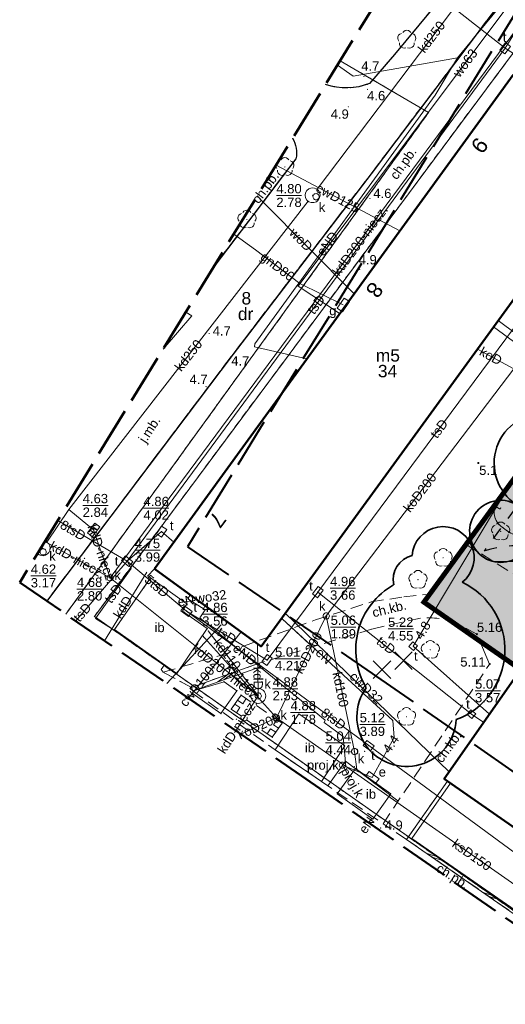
# Model space of a CAD drawing. Extents: x 5477758 to 5478338, y 5918274 to 5918502.
# Tile 23 of 155: x 5477859 to 5477899, y 5918314 to 5918394. Entities that reach past the tile are written whole.
import ezdxf
from ezdxf.enums import TextEntityAlignment as Align

# ---------------------------------------------------------------- set-up
doc = ezdxf.new("R2010")
doc.units = 0
doc.header["$PDSIZE"] = 0.75
for name, pattern in [('ACAD_ISO03W100', [30, 12, -18]), ('budynki akt$0$DASHED', [19.05, 12.7, -6.35]), ('PRZER1-1', [2, 1, -1]), ('PRZER2-1', [3, 2, -1]), ('PRZER3-1', [4, 3, -1]), ('PRZER4-1', [5, 4, -1])]:
    doc.linetypes.add(name, pattern=pattern)
doc.layers.get('0').update_dxf_attribs({"linetype": 'CONTINUOUS', "lineweight": 13})
for name, color, linetype, lineweight in [('0_granica 10m od okien', 7, 'CONTINUOUS', 0), ('0_NAWIERZCHNIA UTWARDZONA_CHODNIK', 254, 'CONTINUOUS', 0), ('0_podziały zieleni średniowysokiej i nasadzeń niskich', 7, 'CONTINUOUS', 0), ('0_PROJEKTOWANA ZIELEŃ NISKA-TRAWA', 63, 'CONTINUOUS', 0), ('0_PROJEKTOWANE ZABAWKI', 7, 'CONTINUOUS', 0), ('A_GRANICA OPRACOWANIA', 7, 'CONTINUOUS', 0), ('GEPADR_O', 236, 'CONTINUOUS', 18), ('GEPPGD', 7, 'CONTINUOUS', 18), ('GESBZO', 7, 'CONTINUOUS', 50), ('GESBZO_O', 7, 'CONTINUOUS', 50), ('GESDZI', 7, 'CONTINUOUS', 18), ('GESDZI_O', 7, 'CONTINUOUS', 18), ('GESUZY', 96, 'PRZER1-1', 18), ('GESUZY_O', 96, 'PRZER1-1', 18), ('GOSRBG', 7, 'CONTINUOUS', 18), ('GSLINN', 7, 'CONTINUOUS', 18), ('GSLKRW', 7, 'CONTINUOUS', 25), ('GSPPRB', 7, 'CONTINUOUS', 20), ('GSPRDL', 96, 'CONTINUOUS', 18), ('GSPWPN', 7, 'CONTINUOUS', 13), ('GSPWPN_O', 7, 'CONTINUOUS', 13), ('GSSBWI', 7, 'PRZER2-1', 18), ('GSSDSO', 7, 'CONTINUOUS', 18), ('GSSIIN', 7, 'CONTINUOUS', 18), ('GSSIIN_O', 7, 'CONTINUOUS', 18), ('GSSKOA', 7, 'PRZER3-1', 18), ('GSSKOA_O', 7, 'PRZER3-1', 18), ('GSSKOD', 7, 'PRZER2-1', 18), ('GSSKOD_O', 7, 'PRZER2-1', 18), ('GULCPR', 212, 'CONTINUOUS', 18), ('GULCPR_O', 212, 'CONTINUOUS', 18), ('GULEPR', 1, 'CONTINUOUS', 18), ('GULEPR_O', 1, 'CONTINUOUS', 18), ('GULGPR', 2, 'CONTINUOUS', 18), ('GULGPR_O', 2, 'CONTINUOUS', 18), ('GULKPR', 36, 'CONTINUOUS', 18), ('GULKPR_O', 36, 'CONTINUOUS', 18), ('GULLOB', 7, 'CONTINUOUS', 35), ('GULTPR', 30, 'CONTINUOUS', 18), ('GULTPR_O', 30, 'CONTINUOUS', 18), ('GULWPR', 5, 'CONTINUOUS', 18), ('GULWPR_O', 5, 'CONTINUOUS', 18), ('GUPESE', 1, 'CONTINUOUS', 18), ('GUPESE_O', 1, 'CONTINUOUS', 18), ('GUPGSG', 2, 'CONTINUOUS', 18), ('GUPGSG_O', 2, 'CONTINUOUS', 18), ('GUPIKP', 7, 'CONTINUOUS', 18), ('GUPIWZ', 7, 'CONTINUOUS', 18), ('GUPIWZ_O', 7, 'CONTINUOUS', 18), ('GUPKKS', 36, 'CONTINUOUS', 18), ('GUPKSD', 36, 'CONTINUOUS', 18), ('GUPKSD_O', 36, 'CONTINUOUS', 18), ('GUPPRZ', 7, 'CONTINUOUS', 18), ('GUPPRZ_O', 7, 'CONTINUOUS', 18), ('GUSIKP', 7, 'CONTINUOUS', 18), ('GUSKSD', 36, 'CONTINUOUS', 18), ('OT_Rzedna', 7, 'CONTINUOUS', 18), ('pomiar', 7, 'CONTINUOUS', 18), ('wysokosci', 7, 'CONTINUOUS', 18), ('zakres', 150, 'PRZER4-1', 50), ('ZZ_brak-drzewa', 4, 'CONTINUOUS', 30), ('ZZ_korona', 94, 'CONTINUOUS', 35)]:
    doc.layers.add(name, color=color, linetype=linetype, lineweight=lineweight)
doc.layers.add('kołnierz', color=11, linetype='CONTINUOUS', lineweight=70, plot=False)
doc.styles.add('GEO-INFO', font='arial.ttf')

# ---------------------------------------------------------------- blocks, each defined once
blk = doc.blocks.new('POINT')
at = {"color": 0}
blk.add_point((0, 0), dxfattribs=at)
blk = doc.blocks.new('EPPGN')
blk.add_hatch(color=0).paths.add_polyline_path([(0, -0.09), (0.027812, -0.085595), (0.052901, -0.072812), (0.072812, -0.052901), (0.085595, -0.027812), (0.09, 0), (0.085595, 0.027812), (0.072812, 0.052901), (0.052901, 0.072812), (0.027812, 0.085595), (0, 0.09), (-0.027812, 0.085595), (-0.052901, 0.072812), (-0.072812, 0.052901), (-0.085595, 0.027812), (-0.09, 0), (-0.085595, -0.027812), (-0.072812, -0.052901), (-0.052901, -0.072812), (-0.027812, -0.085595)])
blk = doc.blocks.new('OKRAG_PELNY')
at = {"color": 0}
blk.add_lwpolyline([(0, 0.5), (0.12941, 0.482963), (0.25, 0.433013), (0.353553, 0.353553), (0.433013, 0.25), (0.482963, 0.12941), (0.5, 0), (0.482963, -0.12941), (0.433013, -0.25), (0.353553, -0.353553), (0.25, -0.433013), (0.12941, -0.482963), (0, -0.5), (-0.12941, -0.482963), (-0.25, -0.433013), (-0.353553, -0.353553), (-0.433013, -0.25), (-0.482963, -0.12941), (-0.5, 0), (-0.482963, 0.12941), (-0.433013, 0.25), (-0.353553, 0.353553), (-0.25, 0.433013), (-0.12941, 0.482963)], close=True, dxfattribs=at)
blk = doc.blocks.new('SZAFA1')
at = {"color": 0}
blk.add_lwpolyline([(-1, -0.5), (-1, 0.5), (1, 0.5), (1, -0.5)], close=True, dxfattribs=at)
blk = doc.blocks.new('BUIB10')
at = {"color": 0}
blk.add_lwpolyline([(0, 0), (0.703058, 0.711133), (-0.008075, 1.414191), (-0.711133, 0.703058)], close=True, dxfattribs=at)
blk = doc.blocks.new('ODTN_2')
at = {"color": 0}
for points in [[(-1.5, -0.5), (0.5, 0.5)], [(-0.5, -0.5), (1.5, 0.5)]]:
    blk.add_lwpolyline(points, dxfattribs=at)
blk = doc.blocks.new('KOLO')
blk.add_hatch(color=0).paths.add_polyline_path([(-0.5, 0), (-0.482963, -0.12941), (-0.433013, -0.25), (-0.353553, -0.353553), (-0.25, -0.433013), (-0.12941, -0.482963), (0, -0.5), (0.12941, -0.482963), (0.25, -0.433013), (0.353553, -0.353553), (0.433013, -0.25), (0.482963, -0.12941), (0.5, 0), (0.482963, 0.12941), (0.433013, 0.25), (0.353553, 0.353553), (0.25, 0.433013), (0.12941, 0.482963), (0, 0.5), (-0.12941, 0.482963), (-0.25, 0.433013), (-0.353553, 0.353553), (-0.433013, 0.25), (-0.482963, 0.12941)])
blk = doc.blocks.new('KWADRAT_NIEPRZEZR')
at = {"color": 0}
blk.add_lwpolyline([(-0.5, -0.5), (0.5, -0.5), (0.5, 0.5), (-0.5, 0.5)], close=True, dxfattribs=at)
blk = doc.blocks.new('PROSTOKAT1_5-1_PELNY')
at = {"color": 0}
blk.add_lwpolyline([(0.75, -0.5), (-0.75, -0.5), (-0.75, 0.5), (0.75, 0.5)], close=True, dxfattribs=at)
blk = doc.blocks.new('SPDLP')
blk.add_hatch(color=0).paths.add_polyline_path([(0, -0.09), (0.027812, -0.085595), (0.052901, -0.072812), (0.072812, -0.052901), (0.085595, -0.027812), (0.09, 0), (0.085595, 0.027812), (0.072812, 0.052901), (0.052901, 0.072812), (0.027812, 0.085595), (0, 0.09), (-0.027812, 0.085595), (-0.052901, 0.072812), (-0.072812, 0.052901), (-0.085595, 0.027812), (-0.09, 0), (-0.085595, -0.027812), (-0.072812, -0.052901), (-0.052901, -0.072812), (-0.027812, -0.085595)])
at = {"color": 0}
for points in [[(-1.271938, -0.268652), (-1.40916, -0.048001), (-1.462858, 0.20623), (-1.426585, 0.463525), (-1.304695, 0.693003), (-1.11182, 0.867117), (-0.871109, 0.964971)], [(-0.648554, 1.126667), (-0.481106, 1.325358), (-0.255912, 1.454989), (0, 1.5), (0.255912, 1.454989), (0.481106, 1.325358), (0.648554, 1.126667)], [(0.871109, 0.964971), (1.11182, 0.867117), (1.304695, 0.693003), (1.426585, 0.463525), (1.462858, 0.20623), (1.40916, -0.048001), (1.271938, -0.268652)], [(-0.137547, -1.292703), (-0.389802, -1.355024), (-0.648184, -1.327532), (-0.881678, -1.213525), (-1.062258, -1.026689), (-1.168249, -0.78945), (-1.186929, -0.530282)], [(1.186929, -0.530282), (1.168249, -0.78945), (1.062258, -1.026689), (0.881678, -1.213525), (0.648184, -1.327532), (0.389802, -1.355024), (0.137547, -1.292703)]]:
    blk.add_lwpolyline(points, dxfattribs=at)
blk = doc.blocks.new('SUUS05')
at = {"color": 0}
blk.add_lwpolyline([(0.5, -0.25), (-0.5, -0.25), (-0.5, 0.25), (0.5, 0.25)], close=True, dxfattribs=at)
for points in [[(-0.175, -0.25), (-0.175, 0.25)], [(0.175, -0.25), (0.175, 0.25)]]:
    blk.add_lwpolyline(points, dxfattribs=at)
blk = doc.blocks.new('OTRN')
at = {"linetype": 'Continuous', "lineweight": 13}
blk.add_hatch(color=0, dxfattribs=at).paths.add_polyline_path([(0, -0.09, 1), (0, 0.09, 1)])
at = {"color": 0, "linetype": 'Continuous', "lineweight": 13}
blk.add_circle((0, 0), 0.0906, dxfattribs=at)
blk = doc.blocks.new('zw$2AC3')
at = {"linetype": 'ACAD_ISO03W100', "lineweight": 0, "ltscale": 0.1}
blk.add_lwpolyline([(-43.3, -268.3, 0.416285), (107.8, -118.4), (107.8, -58.1, 0.414214), (-42.2, 91.9), (-179.9, 91.9, 0.414214), (-329.9, -58.1), (-329.9, -118.4, 0.41423), (-179.9, -268.4, -0.000014)], format="xyb", close=True, dxfattribs=at)
blk = doc.blocks.new('brak-drzewa')
at = {"layer": 'ZZ_brak-drzewa'}
for p, q in [((-0.707, 0.707), (0.707, -0.707)), ((0.707, 0.707), (-0.707, -0.707))]:
    blk.add_line(p, q, dxfattribs=at)

msp = doc.modelspace()

# ---------------------------------------------------------------- hatches: boundary and pattern name
at = {"layer": '0_NAWIERZCHNIA UTWARDZONA_CHODNIK'}
msp.add_hatch(color=256, dxfattribs=at).paths.add_polyline_path([(5477908.466, 5918357.953), (5477910.48, 5918356.535), (5477909.862, 5918355.583), (5477905.988, 5918350.001), (5477901.191, 5918343.092), (5477908.476, 5918338.173), (5477917.75, 5918331.911), (5477921.163, 5918329.606), (5477926.69, 5918325.875), (5477929.362, 5918324.071), (5477927.905, 5918321.692), (5477920.079, 5918327.139), (5477908.934, 5918334.9), (5477901.4, 5918340.146), (5477899.789, 5918341.268), (5477896.501, 5918343.587), (5477896.259, 5918344.15), (5477895.011, 5918344.835), (5477894.38, 5918345.124), (5477893.823, 5918345.456), (5477893.278, 5918345.836), (5477892.005, 5918346.724), (5477892.445, 5918347.336), (5477895.358, 5918351.387), (5477898.133, 5918349.668), (5477900.686, 5918348.087), (5477901.03, 5918348.011), (5477901.353, 5918348.025), (5477901.759, 5918348.207), (5477903.132, 5918350.182), (5477904.814, 5918352.63), (5477908.466, 5918357.953)])
at = {"layer": '0_PROJEKTOWANA ZIELEŃ NISKA-TRAWA'}
msp.add_hatch(color=256, dxfattribs=at).paths.add_polyline_path([(5477902.984, 5918361.774), (5477916.9, 5918352.076), (5477917.564, 5918351.614), (5477920.33, 5918349.686), (5477925.008, 5918346.426), (5477927.636, 5918344.595), (5477927.224, 5918344.001), (5477929.613, 5918342.342), (5477930.353, 5918341.828), (5477931.84, 5918340.796), (5477932.36, 5918340.435), (5477932.052, 5918338.73), (5477931.779, 5918337.302), (5477931.203, 5918334.286), (5477930.468, 5918330.081), (5477929.362, 5918324.071), (5477927.904, 5918321.69), (5477892.005, 5918346.724)])

# ---------------------------------------------------------------- linework, layer by layer
at = {"color": 7, "linetype": 'Continuous', "lineweight": 13, "flags": 128}
msp.add_lwpolyline([(5477897.5, 5918350), (5477902.5, 5918350)], dxfattribs=at)
at = {"layer": '0_granica 10m od okien', "color": 1, "linetype": 'PRZER1-1', "lineweight": 30}
msp.add_lwpolyline([(5477902.88, 5918359.113), (5477896.846, 5918350.825)], dxfattribs=at)
msp.add_arc((5477899.789, 5918341.268), 10, 55.14918, 107.11144, dxfattribs=at)
at = {"layer": '0_podziały zieleni średniowysokiej i nasadzeń niskich'}
msp.add_lwpolyline([(5477900.855, 5918356.316, 0.41423), (5477898.753, 5918355.991), (5477898.001, 5918354.93, 0.418101), (5477898.185, 5918352.837), (5477898.73, 5918352.434, 0.413553), (5477900.835, 5918352.723), (5477900.968, 5918352.903, 0.185441), (5477901.503, 5918351.974), (5477902.177, 5918351.5, 0.427086), (5477904.304, 5918351.894), (5477904.878, 5918352.735, 0.38882), (5477904.385, 5918354.696), (5477904.175, 5918354.842), (5477904.971, 5918355.987, 0.414214), (5477904.599, 5918358.064), (5477904.189, 5918358.35, 0.414214), (5477902.112, 5918357.977), (5477901.406, 5918356.963, 0.07919), (5477900.976, 5918356.227), (5477900.855, 5918356.316)], format="xyb", dxfattribs=at)
at = {"layer": 'A_GRANICA OPRACOWANIA', "color": 1, "linetype": 'budynki akt$0$DASHED', "ltscale": 0.1, "const_width": 0.4}
msp.add_lwpolyline([(5477902.984, 5918361.774), (5477916.9, 5918352.076), (5477917.564, 5918351.614), (5477920.33, 5918349.686), (5477925.008, 5918346.426), (5477927.636, 5918344.595), (5477927.224, 5918344.001), (5477929.613, 5918342.342), (5477930.353, 5918341.828), (5477931.84, 5918340.796), (5477932.36, 5918340.435), (5477932.052, 5918338.73), (5477931.779, 5918337.302), (5477931.203, 5918334.286), (5477930.468, 5918330.081), (5477929.362, 5918324.071), (5477927.904, 5918321.69), (5477892.005, 5918346.724), (5477902.984, 5918361.774)], dxfattribs=at)
at = {"layer": 'GESBZO', "color": 7, "linetype": 'Continuous', "lineweight": 50}
msp.add_lwpolyline([(5477870.317, 5918349.4), (5477899.19, 5918389.146), (5477907.843, 5918382.921), (5477878.9, 5918343.165)], close=True, dxfattribs=at)
for points in [[(5477893.633, 5918332.514), (5477899.789, 5918341.268), (5477935.862, 5918316.151)], [(5477930.083, 5918307.137), (5477893.633, 5918332.514)]]:
    msp.add_lwpolyline(points, dxfattribs=at)
at = {"layer": 'GESDZI', "color": 7, "linetype": 'Continuous', "lineweight": 18}
for points in [[(5477927.041, 5918302.392), (5477865.49, 5918345.57), (5477899.13, 5918390.84), (5477901.96, 5918388.82), (5477916.33, 5918408.95), (5477922.92, 5918418.17), (5477913.96, 5918422.85), (5477897.73, 5918431.34), (5477895.359, 5918432.58)], [(5477972.897, 5918373.915), (5477916.33, 5918408.95), (5477901.96, 5918388.82), (5477899.13, 5918390.84), (5477865.49, 5918345.57), (5477927.041, 5918302.392)], [(5477885.27, 5918390.282), (5477892.38, 5918386.11), (5477863.192, 5918345.758)], [(5477892.38, 5918386.11), (5477885.27, 5918390.282)], [(5477863.192, 5918345.758), (5477892.38, 5918386.11)]]:
    msp.add_lwpolyline(points, dxfattribs=at)
at = {"layer": 'GESUZY', "color": 96, "linetype": 'PRZER1-1', "lineweight": 18, "ltscale": 0.5}
for points in [[(5477927.041, 5918302.392), (5477865.49, 5918345.57), (5477899.13, 5918390.84), (5477901.96, 5918388.82), (5477916.33, 5918408.95), (5477972.897, 5918373.915)], [(5477972.897, 5918373.915), (5477916.33, 5918408.95), (5477901.96, 5918388.82), (5477899.13, 5918390.84), (5477865.49, 5918345.57), (5477927.041, 5918302.392)], [(5477885.27, 5918390.282), (5477892.38, 5918386.11), (5477863.192, 5918345.758)], [(5477863.192, 5918345.758), (5477892.38, 5918386.11), (5477885.27, 5918390.282)]]:
    msp.add_lwpolyline(points, dxfattribs=at)
at = {"layer": 'GOSRBG', "color": 7, "linetype": 'Continuous', "lineweight": 18}
for points in [[(5477871.02, 5918367.083), (5477873.324, 5918369.757), (5477872.851, 5918370.063)], [(5477871.318, 5918340.188), (5477875.69, 5918344.904)]]:
    msp.add_lwpolyline(points, dxfattribs=at)
at = {"layer": 'GSLINN', "color": 7, "linetype": 'Continuous', "lineweight": 18}
msp.add_lwpolyline([(5477884.288, 5918331.943), (5477885.69, 5918333.925), (5477889.906, 5918330.737)], dxfattribs=at)
at = {"layer": 'GSLKRW', "color": 7, "linetype": 'Continuous', "lineweight": 25}
for points in [[(5477892.207, 5918427.459), (5477899.62, 5918423.06), (5477903.99, 5918420.33), (5477905.11, 5918418.8), (5477906.16, 5918416.89, -0.254493), (5477905.93, 5918411.56), (5477899.156, 5918402.364), (5477898.251, 5918401.178), (5477889.65, 5918390.79), (5477887.64, 5918388.46, -0.185281), (5477884.097, 5918388.372)], [(5477916.923, 5918411.582, 0.17002), (5477912.469, 5918412.502, 0.138117), (5477909.644, 5918410.498), (5477899.436, 5918396.65), (5477887.751, 5918381.183), (5477876.648, 5918366.683), (5477867.96, 5918355.16), (5477862.12, 5918347.42), (5477861.665, 5918346.805)], [(5477881.442, 5918384.05, -0.185739), (5477881.71, 5918382.391), (5477875.09, 5918373.708)]]:
    msp.add_lwpolyline(points, format="xyb", dxfattribs=at)
at = {"layer": 'GSPPRB', "color": 7, "linetype": 'Continuous', "lineweight": 20}
for p in [(5477890.071, 5918376.593), (5477881.88, 5918372.15), (5477886.392, 5918371.528), (5477885.271, 5918369.927), (5477897.988, 5918369.384), (5477897.61, 5918368.865), (5477896.313, 5918367.084), (5477882.593, 5918366.298), (5477867.96, 5918355.16), (5477863.448, 5918354.169), (5477871.887, 5918351.562), (5477870.01, 5918348.68), (5477870.317, 5918349.4), (5477862.12, 5918347.42), (5477873.191, 5918347.312), (5477872.74, 5918346.74), (5477872.74, 5918346.74), (5477872.92, 5918346.6), (5477873.57, 5918346.86), (5477873.57, 5918346.86), (5477872.59, 5918346), (5477872.71, 5918345.92), (5477880.854, 5918345.849), (5477880.599, 5918345.378), (5477867.11, 5918344.52), (5477874.58, 5918344.6), (5477874.66, 5918344.41), (5477877.296, 5918344.33), (5477874.35, 5918343.86), (5477878.9, 5918343.165), (5477872.13, 5918340.98), (5477875.93, 5918340.32), (5477873.35, 5918339.39), (5477873.48, 5918339.58), (5477876.96, 5918339.6), (5477877.29, 5918339.25), (5477875.67, 5918337.76), (5477876.51, 5918338.11), (5477897.286, 5918337.71), (5477880.59, 5918336.99), (5477889.503, 5918337.201), (5477896.814, 5918337.039), (5477879.8, 5918335.85), (5477887.25, 5918334.71), (5477885.87, 5918332.9), (5477886.4, 5918333.48), (5477886.49, 5918333.34), (5477894.028, 5918333.076), (5477893.633, 5918332.514), (5477885.03, 5918331.3), (5477889.34, 5918331.3), (5477887.81, 5918329.34), (5477887.89, 5918329.27)]:
    msp.add_point(p, dxfattribs=at)
at = {"layer": 'GSSBWI', "color": 7, "linetype": 'PRZER2-1', "lineweight": 18, "ltscale": 0.5}
msp.add_lwpolyline([(5477880.59, 5918336.99), (5477879.8, 5918335.85), (5477876.51, 5918338.11), (5477877.29, 5918339.25)], close=True, dxfattribs=at)
at = {"layer": 'GSSDSO', "color": 7, "linetype": 'Continuous', "lineweight": 18}
msp.add_lwpolyline([(5477873.415, 5918339.581), (5477878.849, 5918341.532), (5477878.747, 5918341.814), (5477873.313, 5918339.863)], close=True, dxfattribs=at)
for points in [[(5477893.905, 5918332.325), (5477890.614, 5918327.638), (5477915.986, 5918310.045), (5477926.989, 5918302.31)], [(5477927.151, 5918302.563), (5477916.158, 5918310.291), (5477891.033, 5918327.713), (5477894.15, 5918332.153), (5477893.905, 5918332.325)]]:
    msp.add_lwpolyline(points, dxfattribs=at)
at = {"layer": 'GSSIIN', "color": 7, "linetype": 'Continuous', "lineweight": 18}
for points in [[(5477870.01, 5918348.68), (5477872.92, 5918346.6), (5477872.59, 5918346), (5477874.58, 5918344.6), (5477872.13, 5918340.98), (5477867.11, 5918344.52)], [(5477875.93, 5918340.32), (5477876.96, 5918339.6), (5477875.67, 5918337.76), (5477873.35, 5918339.39), (5477873.48, 5918339.58)], [(5477881.929, 5918337.743), (5477885.632, 5918335.167), (5477883.77, 5918332.299), (5477880.039, 5918334.837)], [(5477887.89, 5918329.27), (5477889.34, 5918331.3), (5477886.49, 5918333.34), (5477885.03, 5918331.3)]]:
    msp.add_lwpolyline(points, close=True, dxfattribs=at)
at = {"layer": 'GSSKOA', "color": 7, "linetype": 'PRZER3-1', "lineweight": 18, "ltscale": 0.5}
for points in [[(5477884.1, 5918388.376, 0.183818), (5477887.645, 5918388.462), (5477889.648, 5918390.789), (5477898.251, 5918401.178), (5477899.156, 5918402.364), (5477905.925, 5918411.557, 0.25557), (5477906.159, 5918416.892, 0.066675), (5477903.985, 5918420.327)], [(5477916.923, 5918411.582, 0.17002), (5477912.469, 5918412.502, 0.138117), (5477909.644, 5918410.498), (5477899.436, 5918396.65), (5477887.751, 5918381.183), (5477876.648, 5918366.683), (5477867.96, 5918355.16), (5477862.12, 5918347.42), (5477861.665, 5918346.805)], [(5477875.09, 5918373.708), (5477881.71, 5918382.391, 0.185736), (5477881.442, 5918384.05)]]:
    msp.add_lwpolyline(points, format="xyb", dxfattribs=at)
at = {"layer": 'GSSKOD', "color": 7, "linetype": 'PRZER2-1', "lineweight": 18, "ltscale": 0.5}
for points in [[(5477865.954, 5918352.503), (5477876.648, 5918366.683), (5477887.751, 5918381.183), (5477899.436, 5918396.65), (5477909.644, 5918410.498)], [(5477899.19, 5918389.146), (5477870.317, 5918349.4)], [(5477861.665, 5918346.805), (5477862.12, 5918347.42), (5477865.954, 5918352.503)], [(5477877.367, 5918343.138), (5477883.282, 5918345.295), (5477887.771, 5918346.742), (5477890.389, 5918347.155), (5477892.318, 5918347.351), (5477895.358, 5918351.387), (5477900.686, 5918348.087)], [(5477870.317, 5918349.4), (5477869.771, 5918348.801), (5477870.01, 5918348.68), (5477867.11, 5918344.52), (5477871.128, 5918341.686), (5477870.859, 5918341.3), (5477871.031, 5918341.085), (5477873.313, 5918339.863), (5477873.415, 5918339.581), (5477880.039, 5918334.837), (5477883.77, 5918332.299), (5477888.72, 5918328.897)], [(5477935.861, 5918316.15), (5477899.789, 5918341.268), (5477893.633, 5918332.514), (5477893.905, 5918332.325), (5477890.614, 5918327.638), (5477888.72, 5918328.897), (5477897.292, 5918341.743)], [(5477890.614, 5918327.638), (5477915.986, 5918310.045), (5477926.989, 5918302.31)]]:
    msp.add_lwpolyline(points, dxfattribs=at)
for points in [[(5477881.442, 5918384.05, -0.185739), (5477881.71, 5918382.391), (5477875.09, 5918373.708)], [(5477896.259, 5918344.15, 0.285123), (5477896.259, 5918344.15), (5477894.684, 5918345.013, 0.114605), (5477891.726, 5918345.443), (5477887.801, 5918344.556), (5477878.747, 5918341.814), (5477873.313, 5918339.863), (5477871.031, 5918341.085), (5477877.244, 5918342.922), (5477877.367, 5918343.138)]]:
    msp.add_lwpolyline(points, format="xyb", dxfattribs=at)
at = {"layer": 'GULCPR', "color": 212, "linetype": 'Continuous', "lineweight": 18}
for points in [[(5477880.105, 5918381.872), (5477890.071, 5918376.593)], [(5477897.988, 5918369.384), (5477912.19, 5918358.778), (5477911.02, 5918357.046), (5477913.282, 5918355.393), (5477914.561, 5918357.187), (5477924.74, 5918350.032), (5477947.263, 5918333.933)], [(5477897.61, 5918368.865), (5477908.665, 5918360.767), (5477911.414, 5918358.665), (5477910.336, 5918357.112), (5477913.42, 5918354.88), (5477914.595, 5918356.444), (5477929.504, 5918345.945), (5477947.01, 5918333.538)], [(5477880.854, 5918345.849), (5477894.028, 5918333.076)], [(5477873.052, 5918339), (5477877.296, 5918344.33)]]:
    msp.add_lwpolyline(points, dxfattribs=at)
at = {"layer": 'GULEPR', "color": 1, "linetype": 'Continuous', "lineweight": 18}
for points in [[(5477935.499, 5918397.082), (5477937.361, 5918397.785), (5477912.983, 5918412.792), (5477909.758, 5918408.797), (5477894.703, 5918390.505), (5477886.307, 5918389.031), (5477885.058, 5918389.937)], [(5477894.703, 5918390.505), (5477892.911, 5918387.518), (5477878.389, 5918367.511), (5477878.379, 5918367.263), (5477882.593, 5918366.298)], [(5477873.191, 5918347.312), (5477873.013, 5918346.985), (5477874.399, 5918346.109), (5477873.965, 5918345.468), (5477884.053, 5918337.22), (5477883.975, 5918337.044), (5477885.52, 5918335.915), (5477885.726, 5918333.507), (5477887.854, 5918332.608)], [(5477872.74, 5918346.74), (5477873.57, 5918346.86)], [(5477887.854, 5918332.608), (5477889.607, 5918335.841), (5477889.503, 5918337.201), (5477880.599, 5918345.378)], [(5477887.81, 5918329.34), (5477887.564, 5918328.993)]]:
    msp.add_lwpolyline(points, dxfattribs=at)
at = {"layer": 'GULGPR', "color": 2, "linetype": 'Continuous', "lineweight": 18}
msp.add_lwpolyline([(5477876.707, 5918376.341), (5477878.45, 5918375.068), (5477882.019, 5918372.372), (5477885.522, 5918370.632)], dxfattribs=at)
at = {"layer": 'GULKPR', "color": 36, "linetype": 'Continuous', "lineweight": 18}
for points in [[(5477915.758, 5918414.847), (5477904.421, 5918399.536), (5477906.967, 5918402.974), (5477866.761, 5918348.672)], [(5477883.411, 5918379.939), (5477903.221, 5918406.146), (5477905.72, 5918409.379)], [(5477861.663, 5918351.553), (5477863.448, 5918354.169), (5477882.682, 5918378.986)], [(5477896.313, 5918367.084), (5477899.231, 5918365.503)], [(5477899.231, 5918365.503), (5477884.15, 5918345.61)], [(5477865.431, 5918352.53), (5477863.448, 5918354.169)], [(5477865.431, 5918352.53), (5477866.761, 5918348.672)], [(5477861.508, 5918351.598), (5477866.761, 5918348.672)], [(5477869.724, 5918349.145), (5477866.313, 5918343.62)], [(5477866.761, 5918348.672), (5477871.19, 5918345.136), (5477877.76, 5918339.891), (5477878.68, 5918339.18)], [(5477884.15, 5918345.61), (5477880.14, 5918337.42)], [(5477886.41, 5918334.71), (5477884.15, 5918345.61)], [(5477880.14, 5918337.42), (5477874.35, 5918343.86), (5477874.204, 5918344.044)], [(5477878.68, 5918339.18), (5477874.66, 5918344.41)], [(5477878.628, 5918343.362), (5477878.68, 5918339.18)], [(5477878.68, 5918339.18), (5477876.877, 5918336.377)], [(5477880.14, 5918337.42), (5477877.287, 5918336.096)], [(5477911.614, 5918315.37), (5477880.14, 5918337.42)], [(5477886.61, 5918333.25), (5477886.41, 5918334.71)]]:
    msp.add_lwpolyline(points, dxfattribs=at)
at = {"layer": 'GULKPR', "color": 36, "linetype": 'PRZER3-1', "lineweight": 18, "ltscale": 0.5}
msp.add_lwpolyline([(5477885.45, 5918333.61), (5477885.87, 5918332.9)], dxfattribs=at)
at = {"layer": 'GULLOB', "color": 7, "linetype": 'Continuous', "lineweight": 35}
msp.add_lwpolyline([(5477880.599, 5918345.378), (5477882.809, 5918343.349)], dxfattribs=at)
at = {"layer": 'GULTPR', "color": 30, "linetype": 'Continuous', "lineweight": 18}
for points in [[(5477908.029, 5918406.56), (5477898.547, 5918391.286)], [(5477890.015, 5918398.006), (5477898.547, 5918391.286)], [(5477868.129, 5918350.025), (5477898.547, 5918391.286)], [(5477898.547, 5918391.286), (5477909.913, 5918383.941)], [(5477902.995, 5918373.828), (5477883.461, 5918347.533)], [(5477904.55, 5918365.6), (5477904.421, 5918365.385), (5477891.28, 5918343.408), (5477891.15, 5918343.19), (5477897.286, 5918337.71)], [(5477868.129, 5918350.025), (5477862.55, 5918353.294)], [(5477868.129, 5918350.025), (5477870.903, 5918352.396)], [(5477870.903, 5918352.396), (5477871.887, 5918351.562)], [(5477863.993, 5918345.21), (5477868.129, 5918350.025)], [(5477868.129, 5918350.025), (5477868.44, 5918349.429), (5477865.579, 5918345.401), (5477867.518, 5918344.203)], [(5477868.129, 5918350.025), (5477872.906, 5918346.001)], [(5477879.383, 5918342.069), (5477883.461, 5918347.533)], [(5477883.461, 5918347.533), (5477895.826, 5918337.713), (5477896.814, 5918337.039)], [(5477872.906, 5918346.001), (5477887.561, 5918335.178)], [(5477872.906, 5918346.001), (5477879.383, 5918342.069)], [(5477887.561, 5918335.178), (5477928.691, 5918304.966)]]:
    msp.add_lwpolyline(points, dxfattribs=at)
at = {"layer": 'GULWPR', "color": 5, "linetype": 'Continuous', "lineweight": 18}
for points in [[(5477915.953, 5918418.122), (5477908.77, 5918408.053), (5477881.88, 5918372.15), (5477885.271, 5918369.927)], [(5477878.592, 5918379.41), (5477879.008, 5918378.962), (5477886.392, 5918371.528)], [(5477873.57, 5918346.86), (5477872.74, 5918346.74)]]:
    msp.add_lwpolyline(points, dxfattribs=at)
at = {"layer": 'GUPPRZ_O', "color": 36, "linetype": 'Continuous', "lineweight": 9, "flags": 128}
for points in [[(5477880.132, 5918379.438), (5477882.17, 5918379.438)], [(5477864.555, 5918354.509), (5477866.593, 5918354.509)], [(5477860.374, 5918348.83), (5477862.412, 5918348.83)], [(5477864.092, 5918347.775), (5477866.131, 5918347.775)], [(5477884.502, 5918344.724), (5477886.54, 5918344.724)], [(5477879.835, 5918339.755), (5477881.873, 5918339.755)], [(5477881.279, 5918337.85), (5477883.317, 5918337.85)], [(5477884.095, 5918335.399), (5477886.134, 5918335.399)]]:
    msp.add_lwpolyline(points, dxfattribs=at)
at = {"layer": 'GUPPRZ_O', "color": 30, "linetype": 'Continuous', "lineweight": 9, "flags": 128}
for points in [[(5477869.446, 5918354.279), (5477871.485, 5918354.279)], [(5477868.744, 5918350.898), (5477870.782, 5918350.898)], [(5477884.456, 5918347.84), (5477886.495, 5918347.84)], [(5477874.171, 5918345.754), (5477876.21, 5918345.754)], [(5477889.122, 5918344.565), (5477891.16, 5918344.565)], [(5477880.025, 5918342.167), (5477882.063, 5918342.167)], [(5477896.12, 5918339.592), (5477898.159, 5918339.592)], [(5477886.837, 5918336.879), (5477888.875, 5918336.879)]]:
    msp.add_lwpolyline(points, dxfattribs=at)
at = {"layer": 'GUSIKP', "color": 36, "linetype": 'Continuous', "lineweight": 18}
msp.add_lwpolyline([(5477883.649, 5918379.46, 0.57735), (5477882.749, 5918379.98, 1.732051)], format="xyb", close=True, dxfattribs=at)
for points in [[(5477860.91, 5918350.624, 0.660496), (5477861.925, 5918351.057)], [(5477861.925, 5918351.057, 0.318466), (5477861.524, 5918351.624)]]:
    msp.add_lwpolyline(points, format="xyb", dxfattribs=at)
at = {"layer": 'GUSKSD', "color": 36, "linetype": 'Continuous', "lineweight": 18}
msp.add_lwpolyline([(5477878.68, 5918338.58, -1), (5477878.68, 5918339.78, -1)], format="xyb", close=True, dxfattribs=at)
at = {"layer": 'kołnierz', "linetype": 'PRZER4-1', "lineweight": 50}
msp.add_lwpolyline([(5477977.309, 5918380.798), (5477954.837, 5918395.479), (5477993.178, 5918463.057), (5477934.574, 5918496.308), (5477890.354, 5918424.446), (5477901.969, 5918417.467), (5477859.483, 5918348.301), (5477882.168, 5918332.75), (5477926.647, 5918301.778)], close=True, dxfattribs=at)
at = {"layer": 'OT_Rzedna', "color": 7}
msp.add_point((5477896.381, 5918357.914), dxfattribs=at)
at = {"layer": 'pomiar', "linetype": 'PRZER2-1', "lineweight": 13, "flags": 128}
msp.add_lwpolyline([(5477897.292, 5918341.743), (5477897.292, 5918341.743), (5477896.259, 5918344.15), (5477896.259, 5918344.15)], dxfattribs=at)
at = {"layer": 'zakres', "linetype": 'PRZER4-1', "lineweight": 40}
msp.add_lwpolyline([(5477963.54, 5918377.848), (5477941.504, 5918392.244), (5477979.546, 5918459.295), (5477938.033, 5918482.848), (5477904.167, 5918427.813), (5477915.775, 5918420.837), (5477872.982, 5918351.171), (5477887.852, 5918340.978), (5477923.836, 5918315.921)], close=True, dxfattribs=at)
at = {"layer": 'ZZ_korona'}
for centre, radius, start, end in [((5477901.658, 5918357.912), 4, 9.77815, 236.49844), ((5477898.182, 5918352.421), 2.5, 59.54336, 318.14274), ((5477893.549, 5918350.298), 2.5, 307.79643, 175.99256), ((5477891.53, 5918348.53), 2, 103.73341, 191.78694), ((5477892.521, 5918342.897, 10.12), 6, 119.43928, 210.66593), ((5477892.521, 5918342.897, 10.12), 6, 290.30233, 64.74331), ((5477890.61, 5918337.504, 10.12), 4, 144.33284, 356.63541)]:
    msp.add_arc(centre, radius, start, end, dxfattribs=at)

# ---------------------------------------------------------------- block references
at = {"layer": '0_PROJEKTOWANE ZABAWKI', "color": 1, "lineweight": 0, "xscale": 0.0100229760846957, "yscale": 0.0100229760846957, "zscale": 0.0100229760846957, "rotation": 233.789402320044}
msp.add_blockref('zw$2AC3', (5477899.858, 5918352.948), dxfattribs=at)
at = {"layer": 'GEPPGD', "color": 7, "lineweight": 18, "xscale": 0.5, "yscale": 0.5}
for p in [(5477892.38, 5918386.11), (5477865.49, 5918345.57)]:
    msp.add_blockref('EPPGN', p, dxfattribs=at)
at = {"layer": 'GSPRDL', "color": 96, "lineweight": 18, "xscale": 0.5, "yscale": 0.5}
for p in [(5477890.626, 5918391.978), (5477880.817, 5918381.736), (5477877.768, 5918377.515), (5477898.182, 5918352.421), (5477893.549, 5918350.298), (5477891.53, 5918348.53), (5477892.521, 5918342.897), (5477890.61, 5918337.504)]:
    msp.add_blockref('SPDLP', p, dxfattribs=at)
at = {"layer": 'GSPWPN', "color": 7, "lineweight": 13, "xscale": 0.09, "yscale": 0.09}
for p in [(5477887.182, 5918389.007), (5477887.463, 5918387.977), (5477885.926, 5918386.573), (5477887.667, 5918379.203), (5477886.835, 5918373.5), (5477874.725, 5918368.341), (5477876.648, 5918366.683), (5477874.475, 5918364.061), (5477888.526, 5918328.552)]:
    msp.add_blockref('KOLO', p, dxfattribs=at)
at = {"layer": 'GSSBWI', "color": 7, "lineweight": 18, "xscale": 0.5, "yscale": 0.5}
for p, rotation in [((5477877.29, 5918339.25), 190.6072104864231), ((5477876.51, 5918338.11), 280.5666556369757), ((5477880.59, 5918336.99), 100.4367427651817), ((5477879.8, 5918335.85), 10.39618791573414)]:
    msp.add_blockref('BUIB10', p, dxfattribs=dict(at, rotation=rotation))
at = {"layer": 'GSSDSO', "color": 7, "lineweight": 18, "xscale": 0.5}
for p, yscale, rotation in [((5477876.081, 5918340.697), 0.300000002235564, 199.75264361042), ((5477892.959, 5918326.194), 0.299999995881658, 145.2624963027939), ((5477897.479, 5918323.06), 0.299999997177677, 145.262496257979)]:
    msp.add_blockref('ODTN_2', p, dxfattribs=dict(at, yscale=yscale, rotation=rotation))
at = {"layer": 'GUPESE', "color": 1, "lineweight": 18, "xscale": 0.5, "yscale": 0.5, "rotation": 322.1379972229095}
msp.add_blockref('SZAFA1', (5477887.854, 5918332.608), dxfattribs=at)
at = {"layer": 'GUPGSG', "color": 2, "lineweight": 18, "xscale": 0.5, "yscale": 0.5, "rotation": 55.30485131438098}
msp.add_blockref('SZAFA1', (5477885.522, 5918370.632), dxfattribs=at)
at = {"layer": 'GUPIKP', "color": 30, "lineweight": 18, "xscale": 0.5, "yscale": 0.5}
for p in [(5477898.547, 5918391.286), (5477870.903, 5918352.396), (5477868.129, 5918350.025), (5477883.461, 5918347.533), (5477872.906, 5918346.001), (5477891.15, 5918343.19), (5477879.383, 5918342.069), (5477895.826, 5918337.713), (5477887.561, 5918335.178)]:
    msp.add_blockref('POINT', p, dxfattribs=at)
at = {"layer": 'GUPIWZ', "color": 7, "lineweight": 18, "xscale": 0.5, "yscale": 0.5}
for name, p, rotation in [('PROSTOKAT1_5-1_PELNY', (5477898.547, 5918391.286), 53.2177913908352), ('PROSTOKAT1_5-1_PELNY', (5477870.903, 5918352.396), 56.06781076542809), ('PROSTOKAT1_5-1_PELNY', (5477868.129, 5918350.025), 319.6791837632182), ('PROSTOKAT1_5-1_PELNY', (5477883.461, 5918347.533), 232.6359189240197), ('PROSTOKAT1_5-1_PELNY', (5477872.906, 5918346.001), 323.9275341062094), ('KWADRAT_NIEPRZEZR', (5477891.15, 5918343.19), 318.9265788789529), ('PROSTOKAT1_5-1_PELNY', (5477879.383, 5918342.069), 234.2375846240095), ('KWADRAT_NIEPRZEZR', (5477895.826, 5918337.713), 320.3212898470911), ('PROSTOKAT1_5-1_PELNY', (5477887.561, 5918335.178), 324.2751634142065)]:
    msp.add_blockref(name, p, dxfattribs=dict(at, rotation=rotation))
for p in [(5477883.33, 5918379.344), (5477861.374, 5918350.767), (5477866.761, 5918348.672), (5477884.15, 5918345.61), (5477878.68, 5918339.18), (5477880.14, 5918337.42), (5477886.44, 5918334.71)]:
    msp.add_blockref('OKRAG_PELNY', p, dxfattribs=at)
at = {"layer": 'GUPKKS', "color": 36, "lineweight": 18, "rotation": 232.080993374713}
msp.add_blockref('SUUS05', (5477865.431, 5918352.53), dxfattribs=at)
at = {"layer": 'GUPKSD', "color": 36, "lineweight": 18, "xscale": 0.5, "yscale": 0.5}
for name, p in [('POINT', (5477866.761, 5918348.672)), ('POINT', (5477884.15, 5918345.61)), ('POINT', (5477880.14, 5918337.42)), ('OKRAG_PELNY', (5477886.41, 5918334.71)), ('OKRAG_PELNY', (5477885.45, 5918333.61))]:
    msp.add_blockref(name, p, dxfattribs=at)
at = {"layer": 'GUPPRZ', "color": 30, "lineweight": 18}
for p in [(5477898.547, 5918391.286), (5477870.903, 5918352.396), (5477868.129, 5918350.025), (5477883.461, 5918347.533), (5477872.906, 5918346.001), (5477891.15, 5918343.19), (5477891.28, 5918343.408), (5477879.383, 5918342.069), (5477895.826, 5918337.713), (5477887.561, 5918335.178)]:
    msp.add_blockref('POINT', p, dxfattribs=at)
at = {"layer": 'GUPPRZ', "color": 36, "lineweight": 18}
for p in [(5477883.049, 5918379.46), (5477865.431, 5918352.53), (5477861.325, 5918351.057), (5477866.761, 5918348.672), (5477884.116, 5918345.606), (5477878.68, 5918339.18), (5477880.14, 5918337.42), (5477886.41, 5918334.71)]:
    msp.add_blockref('POINT', p, dxfattribs=at)
at = {"layer": 'GUPPRZ', "color": 1, "lineweight": 18}
msp.add_blockref('POINT', (5477889.607, 5918335.841), dxfattribs=at)
at = {"layer": 'OT_Rzedna', "color": 7, "linetype": 'Continuous', "xscale": 0.5, "yscale": 0.5, "zscale": 0.5}
for p in [(5477896.381, 5918357.914), (5477896.259, 5918344.15), (5477897.292, 5918341.743)]:
    msp.add_blockref('OTRN', p, dxfattribs=at)
at = {"layer": 'ZZ_brak-drzewa'}
for p in [(5477890.363, 5918342.009), (5477888.626, 5918341.296)]:
    msp.add_blockref('brak-drzewa', p, dxfattribs=at)

# ---------------------------------------------------------------- texts
at = {"layer": 'GEPADR_O', "color": 236, "linetype": 'Continuous', "lineweight": 0, "style": 'GEO-INFO'}
for s, p in [('9', (5477896.278, 5918384.228)), ('8', (5477887.829, 5918372.6)), ('7', (5477875.183, 5918354.113))]:
    msp.add_text(s, height=1.25, rotation=233.26195, dxfattribs=at).set_placement(p)
at = {"layer": 'GESBZO_O', "color": 7, "linetype": 'Continuous', "lineweight": 0, "style": 'GEO-INFO'}
msp.add_text('m5', height=1, dxfattribs=at).set_placement((5477890.076, 5918366.076), align=Align.RIGHT)
at = {"layer": 'GESBZO_O', "color": 1, "linetype": 'Continuous', "lineweight": 0, "style": 'GEO-INFO'}
msp.add_text('34', height=1, dxfattribs=at).set_placement((5477889.08, 5918365.813), align=Align.TOP_CENTER)
at = {"layer": 'GESDZI_O', "color": 7, "linetype": 'Continuous', "lineweight": 0, "style": 'GEO-INFO'}
msp.add_text('8', height=1, dxfattribs=at).set_placement((5477877.717, 5918371.173), align=Align.MIDDLE_CENTER)
at = {"layer": 'GESUZY_O', "color": 96, "linetype": 'Continuous', "lineweight": 0, "style": 'GEO-INFO'}
msp.add_text('dr', height=1, dxfattribs=at).set_placement((5477877.661, 5918369.912), align=Align.MIDDLE_CENTER)
at = {"layer": 'GSPWPN_O', "color": 7, "linetype": 'Continuous', "lineweight": 0, "style": 'GEO-INFO'}
for s, p in [('4.7', (5477886.964, 5918389.475)), ('4.6', (5477887.437, 5918387.099)), ('4.9', (5477884.507, 5918385.615)), ('4.6', (5477887.934, 5918379.236)), ('4.9', (5477886.755, 5918373.897)), ('4.7', (5477875.013, 5918368.171)), ('4.7', (5477876.506, 5918365.761)), ('4.7', (5477873.149, 5918364.275)), ('4.9', (5477888.848, 5918328.413))]:
    msp.add_text(s, height=0.75, dxfattribs=at).set_placement(p)
at = {"layer": 'GSSIIN_O', "color": 7, "linetype": 'Continuous', "lineweight": 0, "style": 'GEO-INFO'}
for p in [(5477870.736, 5918344.7), (5477882.835, 5918335.024), (5477887.748, 5918331.299)]:
    msp.add_text('ib', height=0.75, dxfattribs=at).set_placement(p, align=Align.MIDDLE)
at = {"layer": 'GSSKOA_O', "color": 7, "linetype": 'Continuous', "lineweight": 0, "style": 'GEO-INFO'}
msp.add_text('j.mb.', height=0.75, rotation=57.10507, dxfattribs=at).set_placement((5477869.999, 5918360.57), align=Align.MIDDLE)
at = {"layer": 'GSSKOD_O', "color": 7, "linetype": 'Continuous', "lineweight": 0, "style": 'GEO-INFO'}
for s, rotation, p in [('ch.pb.', 54.83357, (5477890.413, 5918381.974)), ('ch.kb.', 13.62701, (5477889.218, 5918346.202)), ('ch.kb.', 54.02761, (5477893.966, 5918335.089))]:
    msp.add_text(s, height=0.75, rotation=rotation, dxfattribs=at).set_placement(p, align=Align.MIDDLE)
for rotation, p in [(53.62437, (5477879.25, 5918380.082)), (327.72435, (5477894.327, 5918324.674))]:
    msp.add_text('ch.pb.', height=0.75, rotation=rotation, dxfattribs=at).set_placement(p, align=Align.MIDDLE_CENTER)
at = {"layer": 'GULCPR_O', "color": 212, "linetype": 'Continuous', "lineweight": 0, "style": 'GEO-INFO'}
for s, rotation, p in [('cwD125', 332.08606, (5477885.088, 5918379.233)), ('cwD100', 51.47451, (5477873.745, 5918339.949))]:
    msp.add_text(s, height=0.75, rotation=rotation, dxfattribs=at).set_placement(p, align=Align.MIDDLE_CENTER)
msp.add_text('cwD32', height=0.75, rotation=315.88496, dxfattribs=at).set_placement((5477887.365, 5918339.818), align=Align.MIDDLE)
at = {"layer": 'GULEPR_O', "color": 1, "linetype": 'Continuous', "lineweight": 0, "style": 'GEO-INFO'}
for s, rotation, p in [('eND', 54.02668, (5477884.241, 5918375.557)), ('eN', 8.22673, (5477872.864, 5918346.833)), ('eND', 320.72831, (5477877.598, 5918342.507)), ('eN', 317.44021, (5477883.957, 5918342.393))]:
    msp.add_text(s, height=0.75, rotation=rotation, dxfattribs=at).set_placement(p, align=Align.MIDDLE)
msp.add_text('eN', height=0.75, rotation=54.66159, dxfattribs=at).set_placement((5477887.394, 5918328.778), align=Align.MIDDLE_CENTER)
at = {"layer": 'GULGPR_O', "color": 2, "linetype": 'Continuous', "lineweight": 0, "style": 'GEO-INFO'}
msp.add_text('gnD80', height=0.75, rotation=322.938, dxfattribs=at).set_placement((5477880.234, 5918373.72), align=Align.MIDDLE_CENTER)
at = {"layer": 'GULKPR_O', "color": 36, "linetype": 'Continuous', "lineweight": 0, "style": 'GEO-INFO'}
for s, rotation, p in [('kd250', 52.91423, (5477892.619, 5918392.202)), ('kd250', 52.22359, (5477873.065, 5918366.577)), ('kdD-niecz.', 330.8804, (5477864.135, 5918350.135)), ('kdD', 58.30679, (5477867.772, 5918346.323)), ('ks110', 311.95771, (5477877.245, 5918340.64)), ('kdD-niecz.', 57.2491, (5477877, 5918336.74)), ('koD200', 24.89656, (5477878.714, 5918336.758))]:
    msp.add_text(s, height=0.75, rotation=rotation, dxfattribs=at).set_placement(p, align=Align.MIDDLE_CENTER)
for s, rotation, p in [('kdD200-niecz.', 53.48382, (5477886.864, 5918375.823)), ('koD', 331.54668, (5477897.398, 5918366.54)), ('koD200', 52.77741, (5477891.673, 5918355.554)), ('kdD-niecz.', 289.02317, (5477866.096, 5918350.601)), ('kd110', 307.5474, (5477876.2, 5918342.549)), ('koD200', 62.30448, (5477882.683, 5918342.665)), ('kdD200-niecz.', 321.40045, (5477876.123, 5918341.071)), ('kdD', 270.71385, (5477878.682, 5918340.598)), ('kd160', 281.7137, (5477885.316, 5918339.703)), ('proj.k', 300.6064, (5477886.169, 5918332.182)), ('ksD150', 324.98562, (5477895.877, 5918326.395))]:
    msp.add_text(s, height=0.75, rotation=rotation, dxfattribs=at).set_placement(p, align=Align.MIDDLE)
at = {"layer": 'GULTPR_O', "color": 30, "linetype": 'Continuous', "lineweight": 0, "style": 'GEO-INFO'}
for s, rotation, p in [('tsD', 53.60205, (5477883.338, 5918370.655)), ('tsD', 53.39194, (5477893.228, 5918360.68)), ('t', 59.1228, (5477897.851, 5918354.396)), ('5tsD', 319.89288, (5477870.518, 5918348.013)), ('tsD', 54.60829, (5477867.009, 5918347.415)), ('tsD', 328.73958, (5477876.145, 5918344.035)), ('tsD', 321.54278, (5477888.959, 5918343.243)), ('8tsD', 323.55115, (5477884.733, 5918337.334))]:
    msp.add_text(s, height=0.75, rotation=rotation, dxfattribs=at).set_placement(p, align=Align.MIDDLE)
for s, rotation, p in [('8tsD', 329.62945, (5477863.775, 5918352.505)), ('tsD', 49.34202, (5477864.522, 5918345.909))]:
    msp.add_text(s, height=0.75, rotation=rotation, dxfattribs=at).set_placement(p, align=Align.MIDDLE_CENTER)
at = {"layer": 'GULWPR_O', "color": 5, "linetype": 'Continuous', "lineweight": 0, "style": 'GEO-INFO'}
for s, rotation, p in [('wo63', 53.16866, (5477895.325, 5918390.102)), ('wo32', 8.22673, (5477874.876, 5918347.173))]:
    msp.add_text(s, height=0.75, rotation=rotation, dxfattribs=at).set_placement(p, align=Align.MIDDLE)
msp.add_text('woD', height=0.75, rotation=314.80449, dxfattribs=at).set_placement((5477882.119, 5918375.891), align=Align.MIDDLE_CENTER)
at = {"layer": 'GUPESE_O', "color": 1, "linetype": 'Continuous', "lineweight": 0, "style": 'GEO-INFO'}
msp.add_text('e', height=0.75, dxfattribs=at).set_placement((5477888.947, 5918332.689), align=Align.RIGHT)
at = {"layer": 'GUPGSG_O', "color": 2, "linetype": 'Continuous', "lineweight": 0, "style": 'GEO-INFO'}
msp.add_text('g', height=0.75, dxfattribs=at).set_placement((5477884.97, 5918369.804), align=Align.RIGHT)
at = {"layer": 'GUPIWZ_O', "color": 7, "linetype": 'Continuous', "lineweight": 0, "style": 'GEO-INFO'}
for s, p in [('t', (5477898.641, 5918391.797)), ('k', (5477884.073, 5918378.117)), ('t', (5477871.862, 5918352.509)), ('k', (5477862.383, 5918350.048)), ('t', (5477867.42, 5918349.657)), ('k', (5477867.62, 5918348.51)), ('t', (5477883.065, 5918347.661)), ('t', (5477873.751, 5918345.952)), ('k', (5477884.086, 5918346.031)), ('t', (5477879.563, 5918342.72)), ('t', (5477891.498, 5918342.02)), ('k', (5477879.689, 5918339.774)), ('t', (5477895.693, 5918338.156)), ('k', (5477880.989, 5918337.265)), ('k', (5477887.202, 5918333.764)), ('t', (5477888.043, 5918334.039))]:
    msp.add_text(s, height=0.75, dxfattribs=at).set_placement(p, align=Align.RIGHT)
at = {"layer": 'GUPKSD_O', "color": 36, "linetype": 'Continuous', "lineweight": 0, "style": 'GEO-INFO'}
msp.add_text('proj.k', height=0.75, dxfattribs=at).set_placement((5477885.155, 5918333.243), align=Align.RIGHT)
at = {"layer": 'GUPPRZ_O', "color": 36, "linetype": 'Continuous', "lineweight": 0, "style": 'GEO-INFO'}
for s, p in [('4.80', (5477880.132, 5918379.611)), ('2.78', (5477880.132, 5918378.516)), ('4.63', (5477864.555, 5918354.681)), ('2.84', (5477864.555, 5918353.586)), ('4.62', (5477860.374, 5918349.003)), ('3.17', (5477860.374, 5918347.908)), ('4.68', (5477864.092, 5918347.948)), ('2.80', (5477864.092, 5918346.853)), ('5.06', (5477884.502, 5918344.896)), ('1.89', (5477884.502, 5918343.801)), ('4.88', (5477879.835, 5918339.928)), ('2.53', (5477879.835, 5918338.833)), ('4.88', (5477881.279, 5918338.022)), ('1.78', (5477881.279, 5918336.927)), ('5.04', (5477884.095, 5918335.572)), ('4.44', (5477884.095, 5918334.477))]:
    msp.add_text(s, height=0.75, dxfattribs=at).set_placement(p)
at = {"layer": 'GUPPRZ_O', "color": 30, "linetype": 'Continuous', "lineweight": 0, "style": 'GEO-INFO'}
for s, p in [('4.86', (5477869.446, 5918354.452)), ('4.02', (5477869.446, 5918353.357)), ('4.75', (5477868.744, 5918351.071)), ('3.99', (5477868.744, 5918349.976)), ('4.96', (5477884.456, 5918348.013)), ('3.66', (5477884.456, 5918346.918)), ('4.86', (5477874.171, 5918345.926)), ('3.56', (5477874.171, 5918344.831)), ('5.22', (5477889.122, 5918344.737)), ('4.55', (5477889.122, 5918343.642)), ('5.01', (5477880.025, 5918342.34)), ('4.21', (5477880.025, 5918341.245)), ('5.07', (5477896.12, 5918339.765)), ('3.57', (5477896.12, 5918338.67)), ('5.12', (5477886.837, 5918337.052)), ('3.89', (5477886.837, 5918335.957))]:
    msp.add_text(s, height=0.75, dxfattribs=at).set_placement(p)
msp.add_text('4.8', height=0.75, rotation=58.96253, dxfattribs=at).set_placement((5477891.529, 5918343.838), align=Align.MIDDLE_LEFT)
at = {"layer": 'GUPPRZ_O', "color": 1, "linetype": 'Continuous', "lineweight": 0, "style": 'GEO-INFO'}
msp.add_text('4.4', height=0.75, rotation=56.11275, dxfattribs=at).set_placement((5477889.748, 5918335.921), align=Align.MIDDLE_RIGHT)
at = {"layer": 'pomiar', "color": 7, "style": 'GEO-INFO'}
msp.add_text('5.1', height=0.75, dxfattribs=at).set_placement((5477896.452, 5918357.711), align=Align.TOP_LEFT)
at = {"layer": 'wysokosci', "color": 7, "style": 'GEO-INFO'}
for s, p in [('5.16', (5477896.27, 5918345.08)), ('5.11', (5477894.933, 5918342.29))]:
    msp.add_text(s, height=0.75, dxfattribs=at).set_placement(p, align=Align.TOP_LEFT)

doc.saveas('drawing.dxf')
